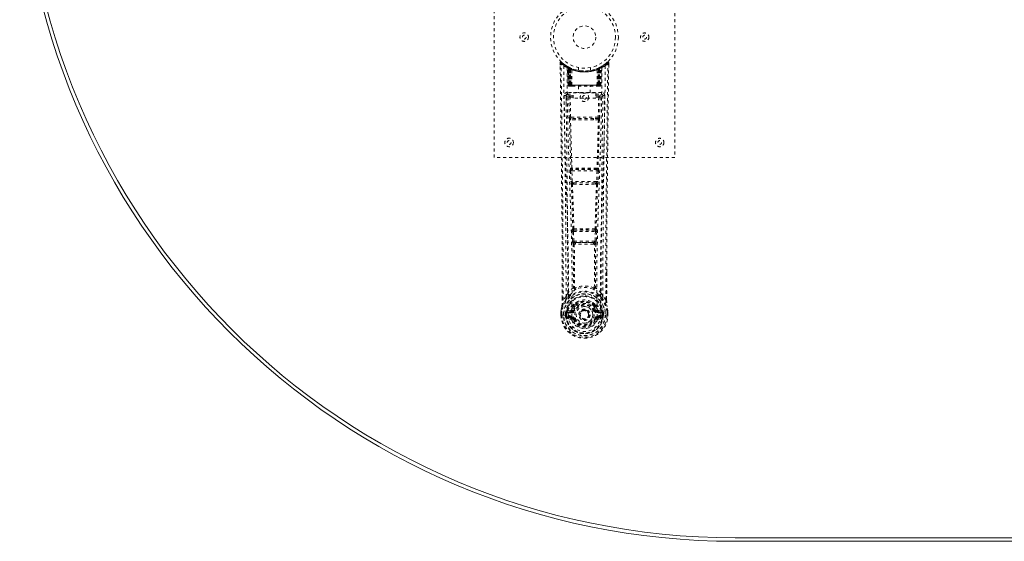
# Model space of a CAD drawing. Header units: inches. Extents: x 28.6 to 100.1, y 28.7 to 76.2.
# Tile 1 of 4: x 28.6 to 61.3, y 28.7 to 46.1. Entities that reach past the tile are written whole.
import ezdxf

# ---------------------------------------------------------------- set-up
doc = ezdxf.new("R2010")
doc.units = ezdxf.units.IN
doc.header["$MEASUREMENT"] = 0
doc.linetypes.add('SLD-Dashed', pattern=[0.075, 0.05, -0.025])
doc.linetypes.add('SLD-Solid', pattern=[0])

msp = doc.modelspace()

# ---------------------------------------------------------------- linework, layer by layer
at = {"color": 7, "linetype": 'SLD-Dashed', "lineweight": 0}
for p, q in [((44.354, 41.484), (44.354, 49.484)), ((50.354, 49.484), (50.354, 41.484)), ((46.548, 44.625), (46.549, 44.558)), ((46.578, 44.626), (46.598, 44.648)), ((46.639, 44.612), (46.597, 44.647)), ((46.786, 44.51), (46.773, 44.518)), ((46.792, 44.506), (46.779, 44.513)), ((46.801, 44.485), (46.787, 44.493)), ((46.808, 43.888), (46.787, 44.493)), ((46.822, 43.888), (46.801, 44.485)), ((46.839, 44.482), (46.804, 44.5)), ((46.82, 44.478), (46.842, 43.884)), ((46.888, 44.439), (46.82, 44.475)), ((46.84, 43.888), (46.82, 44.475)), ((46.833, 44.484), (46.86, 44.471)), ((46.847, 44.445), (46.86, 44.471)), ((46.855, 44.441), (46.867, 44.467)), ((46.871, 44.465), (46.856, 44.473)), ((46.86, 44.471), (46.867, 44.467)), ((46.861, 44.438), (46.873, 44.464)), ((46.867, 44.435), (46.88, 44.461)), ((46.872, 44.465), (46.871, 44.465)), ((47.154, 44.473), (47.154, 44.376)), ((47.554, 44.376), (47.554, 44.473)), ((47.889, 44.475), (47.82, 44.439)), ((47.837, 44.465), (47.829, 44.461)), ((47.829, 44.461), (47.841, 44.435)), ((47.844, 44.468), (47.836, 44.464)), ((47.836, 44.464), (47.848, 44.438)), ((47.904, 44.5), (47.837, 44.465)), ((47.837, 44.465), (47.837, 44.465)), ((47.841, 44.467), (47.849, 44.471)), ((47.841, 44.467), (47.854, 44.441)), ((47.849, 44.471), (47.857, 44.475)), ((47.849, 44.471), (47.861, 44.445)), ((47.866, 43.884), (47.889, 44.478)), ((47.869, 43.888), (47.889, 44.475)), ((47.887, 43.888), (47.908, 44.485)), ((47.9, 43.888), (47.921, 44.493)), ((47.921, 44.493), (47.908, 44.485)), ((47.936, 44.518), (47.922, 44.51)), ((48.111, 44.647), (48.07, 44.613)), ((48.161, 44.625), (48.131, 44.626)), ((48.159, 44.562), (48.159, 44.625)), ((48.16, 44.558), (48.161, 44.625)), ((48.16, 44.558), (48.161, 44.625)), ((46.847, 44.445), (46.847, 43.888)), ((46.855, 44.441), (46.847, 44.445)), ((46.855, 43.888), (46.855, 44.441)), ((46.861, 43.888), (46.861, 44.438)), ((46.861, 44.438), (46.867, 44.435)), ((46.867, 44.435), (46.867, 43.888)), ((46.879, 44.43), (46.891, 44.456)), ((46.879, 44.43), (46.879, 43.888)), ((46.885, 44.427), (46.879, 44.43)), ((46.885, 44.427), (46.897, 44.453)), ((46.885, 43.888), (46.885, 44.427)), ((46.888, 44.439), (46.889, 44.439)), ((46.907, 43.888), (46.888, 44.439)), ((46.889, 44.439), (46.908, 43.888)), ((46.891, 44.456), (46.897, 44.453)), ((46.938, 43.888), (46.934, 44.409)), ((47.77, 43.888), (47.775, 44.409)), ((47.801, 43.888), (47.82, 44.439)), ((47.82, 44.439), (47.801, 43.888)), ((47.811, 44.453), (47.818, 44.456)), ((47.811, 44.453), (47.823, 44.427)), ((47.818, 44.456), (47.829, 44.43)), ((47.82, 44.439), (47.82, 44.439)), ((47.829, 44.43), (47.823, 44.427)), ((47.823, 44.427), (47.823, 43.888)), ((47.829, 43.888), (47.829, 44.43)), ((47.841, 44.435), (47.848, 44.438)), ((47.841, 43.888), (47.841, 44.435)), ((47.848, 44.438), (47.848, 43.888)), ((47.861, 44.445), (47.854, 44.441)), ((47.854, 44.441), (47.854, 43.888)), ((47.861, 43.888), (47.861, 44.445)), ((46.808, 43.888), (46.822, 43.888)), ((46.847, 43.888), (46.808, 43.888)), ((46.822, 43.888), (46.861, 43.888)), ((46.84, 43.888), (46.907, 43.888)), ((46.847, 43.888), (46.855, 43.888)), ((46.848, 43.859), (46.855, 43.859)), ((46.852, 43.859), (46.861, 43.859)), ((47.854, 43.888), (46.855, 43.888)), ((46.867, 43.888), (46.861, 43.888)), ((46.861, 43.859), (46.868, 43.859)), ((46.867, 43.888), (47.841, 43.888)), ((46.87, 43.859), (46.924, 43.859)), ((46.879, 43.888), (46.885, 43.888)), ((46.88, 43.859), (46.886, 43.859)), ((47.823, 43.888), (46.885, 43.888)), ((46.924, 43.859), (46.886, 43.859)), ((46.908, 43.888), (46.907, 43.888)), ((46.908, 43.888), (46.938, 43.888)), ((46.938, 43.888), (47.77, 43.888)), ((46.938, 43.859), (46.946, 43.859)), ((46.946, 43.859), (47.763, 43.859)), ((47.159, 43.859), (47.159, 43.636)), ((47.549, 43.636), (47.549, 43.859)), ((47.763, 43.859), (47.771, 43.859)), ((47.77, 43.888), (47.801, 43.888)), ((47.785, 43.859), (47.839, 43.859)), ((47.823, 43.859), (47.785, 43.859)), ((47.801, 43.888), (47.801, 43.888)), ((47.801, 43.888), (47.869, 43.888)), ((47.823, 43.888), (47.829, 43.888)), ((47.823, 43.859), (47.829, 43.859)), ((47.848, 43.888), (47.841, 43.888)), ((47.841, 43.859), (47.847, 43.859)), ((47.847, 43.859), (47.857, 43.859)), ((47.848, 43.888), (47.887, 43.888)), ((47.853, 43.859), (47.861, 43.859)), ((47.854, 43.888), (47.861, 43.888)), ((47.9, 43.888), (47.861, 43.888)), ((47.887, 43.888), (47.9, 43.888)), ((46.743, 43.552), (46.742, 43.544)), ((46.742, 43.541), (46.745, 43.254)), ((46.787, 43.65), (46.787, 43.59)), ((47.922, 43.65), (46.787, 43.65)), ((46.787, 43.59), (46.984, 43.59)), ((46.836, 43.487), (46.851, 42.825)), ((46.88, 43.533), (46.88, 43.488)), ((46.984, 43.533), (46.88, 43.533)), ((46.896, 42.827), (46.88, 43.488)), ((46.984, 43.488), (46.88, 43.488)), ((46.984, 43.456), (46.984, 43.636)), ((46.984, 43.636), (47.734, 43.636)), ((47.734, 43.636), (47.734, 43.456)), ((47.734, 43.59), (47.922, 43.59)), ((47.828, 43.533), (47.734, 43.533)), ((47.828, 43.488), (47.734, 43.488)), ((47.828, 43.488), (47.813, 42.827)), ((47.828, 43.533), (47.828, 43.488)), ((47.873, 43.487), (47.857, 42.825)), ((47.922, 43.59), (47.922, 43.65)), ((47.963, 43.254), (47.967, 43.541)), ((47.967, 43.544), (47.965, 43.552)), ((47.734, 43.456), (46.984, 43.456)), ((47.813, 42.827), (46.896, 42.827)), ((47.049, 42.735), (46.893, 42.741)), ((47.057, 42.783), (46.904, 42.786)), ((47.652, 42.783), (47.057, 42.783)), ((47.805, 42.786), (47.652, 42.783)), ((47.816, 42.741), (47.659, 42.735)), ((50.354, 41.484), (44.354, 41.484)), ((46.889, 41.042), (46.906, 40.689)), ((46.904, 41.135), (46.895, 41.132)), ((46.934, 41.044), (47.775, 41.044)), ((46.951, 40.691), (46.934, 41.044)), ((46.94, 41.089), (46.948, 41.092)), ((47.769, 41.089), (46.94, 41.089)), ((47.775, 41.044), (47.758, 40.691)), ((47.76, 41.092), (47.769, 41.089)), ((47.819, 41.042), (47.802, 40.689)), ((47.813, 41.132), (47.805, 41.135)), ((47.758, 40.691), (46.951, 40.691)), ((46.956, 40.595), (46.988, 40.595)), ((46.997, 40.646), (46.966, 40.647)), ((46.997, 40.646), (47.711, 40.646)), ((47.711, 40.646), (47.743, 40.647)), ((47.72, 40.595), (47.753, 40.595)), ((46.944, 39.024), (46.96, 38.707)), ((46.968, 39.118), (46.953, 39.114)), ((46.988, 39.026), (47.72, 39.026)), ((47.005, 38.709), (46.988, 39.026)), ((46.998, 39.071), (47.012, 39.076)), ((47.711, 39.071), (46.998, 39.071)), ((47.697, 39.076), (47.711, 39.071)), ((47.72, 39.026), (47.704, 38.709)), ((47.741, 39.118), (47.755, 39.114)), ((47.764, 39.024), (47.748, 38.707)), ((47.704, 38.709), (47.005, 38.709)), ((47.015, 38.611), (47.055, 38.61)), ((47.062, 38.664), (47.023, 38.664)), ((47.062, 38.664), (47.646, 38.664)), ((47.685, 38.664), (47.646, 38.664)), ((47.653, 38.61), (47.693, 38.611)), ((48.091, 37.676), (48.09, 36.752)), ((48.091, 36.751), (48.094, 37.676)), ((47.027, 37.171), (47.027, 37.171)), ((47.682, 37.171), (47.682, 37.171)), ((46.617, 36.751), (46.617, 36.805)), ((46.618, 36.805), (46.618, 36.752)), ((46.743, 36.868), (46.647, 36.753)), ((46.994, 36.595), (47.005, 36.612)), ((47.703, 36.612), (47.715, 36.595)), ((48.062, 36.753), (47.966, 36.868)), ((46.575, 36.371), (46.575, 36.367)), ((46.575, 36.25), (46.575, 36.367)), ((46.576, 36.367), (46.576, 36.25)), ((46.604, 36.367), (46.604, 36.253)), ((46.755, 36.323), (46.726, 36.324)), ((46.726, 36.324), (46.726, 36.324)), ((46.726, 36.253), (46.726, 36.324)), ((46.755, 36.323), (46.755, 36.253)), ((46.756, 36.323), (46.761, 36.342)), ((46.761, 36.342), (46.761, 36.332)), ((46.761, 36.332), (46.761, 36.253)), ((46.771, 36.373), (46.767, 36.368)), ((46.771, 36.373), (46.782, 36.384)), ((46.896, 36.405), (46.782, 36.384)), ((46.782, 36.384), (46.782, 36.384)), ((46.782, 36.384), (46.782, 36.384)), ((46.795, 36.351), (46.926, 36.376)), ((46.795, 36.351), (46.795, 36.321)), ((46.926, 36.351), (46.795, 36.351)), ((46.926, 36.321), (46.795, 36.321)), ((46.926, 36.376), (46.926, 36.351)), ((46.926, 36.321), (46.926, 36.351)), ((46.98, 36.417), (47.008, 36.406)), ((46.986, 36.566), (46.986, 36.548)), ((47.01, 36.561), (47.009, 36.542)), ((47.699, 36.542), (47.699, 36.561)), ((47.701, 36.406), (47.728, 36.417)), ((47.722, 36.566), (47.723, 36.548)), ((47.783, 36.376), (47.913, 36.351)), ((47.783, 36.376), (47.783, 36.351)), ((47.913, 36.351), (47.783, 36.351)), ((47.783, 36.321), (47.783, 36.351)), ((47.913, 36.321), (47.783, 36.321)), ((47.927, 36.384), (47.812, 36.405)), ((47.913, 36.321), (47.913, 36.351)), ((47.927, 36.384), (47.937, 36.373)), ((47.937, 36.373), (47.937, 36.374)), ((47.937, 36.373), (47.937, 36.373)), ((47.941, 36.368), (47.937, 36.373)), ((47.948, 36.342), (47.948, 36.332)), ((47.953, 36.323), (47.948, 36.342)), ((47.948, 36.332), (47.948, 36.253)), ((47.983, 36.324), (47.953, 36.323)), ((47.953, 36.253), (47.953, 36.323)), ((47.983, 36.324), (47.983, 36.253)), ((47.983, 36.324), (47.983, 36.324)), ((48.104, 36.253), (48.104, 36.367)), ((48.133, 36.25), (48.133, 36.367)), ((48.134, 36.367), (48.134, 36.371)), ((48.134, 36.25), (48.134, 36.367)), ((46.575, 36.25), (46.579, 36.25)), ((46.579, 36.25), (46.632, 36.251)), ((46.632, 36.251), (46.655, 36.251)), ((46.655, 36.251), (46.813, 36.251)), ((46.726, 36.253), (46.755, 36.253)), ((46.726, 36.253), (46.726, 36.253)), ((46.761, 36.253), (46.755, 36.253)), ((46.779, 36.133), (46.898, 36.109)), ((46.809, 36.199), (46.809, 36.169)), ((46.809, 36.199), (46.926, 36.199)), ((46.926, 36.149), (46.809, 36.169)), ((46.809, 36.169), (46.926, 36.169)), ((46.926, 36.199), (46.926, 36.169)), ((46.926, 36.149), (46.926, 36.169)), ((46.931, 36.213), (46.931, 36.216)), ((46.985, 36.105), (46.982, 36.113)), ((47.008, 36.114), (46.985, 36.105)), ((47.198, 36.26), (47.199, 36.276)), ((47.198, 36.252), (47.198, 36.26)), ((47.723, 36.105), (47.701, 36.114)), ((47.723, 36.105), (47.778, 36.082)), ((47.778, 36.216), (47.778, 36.213)), ((47.783, 36.199), (47.783, 36.169)), ((47.783, 36.199), (47.9, 36.199)), ((47.9, 36.169), (47.783, 36.149)), ((47.783, 36.149), (47.783, 36.169)), ((47.783, 36.169), (47.9, 36.169)), ((47.811, 36.109), (47.93, 36.133)), ((47.895, 36.251), (48.054, 36.251)), ((47.9, 36.169), (47.9, 36.199)), ((47.948, 36.253), (47.953, 36.253)), ((48.054, 36.251), (48.077, 36.251)), ((48.077, 36.251), (48.13, 36.25)), ((48.13, 36.25), (48.134, 36.25))]:
    msp.add_line(p, q, dxfattribs=at)
at = {"color": 7, "linetype": 'SLD-Solid', "lineweight": 15}
for p, q in [((76.354, 28.852), (52.354, 28.852)), ((52.354, 28.852), (76.354, 28.852)), ((76.354, 28.734), (52.354, 28.734))]:
    msp.add_line(p, q, dxfattribs=at)
at = {"color": 7, "linetype": 'SLD-Dashed', "lineweight": 0, "flags": 128}
for points in [[(46.596, 44.645), (46.589, 44.649), (46.581, 44.652), (46.573, 44.652), (46.565, 44.651), (46.558, 44.647), (46.553, 44.642), (46.549, 44.635), (46.548, 44.628)], [(46.548, 44.625), (46.548, 44.625), (46.55, 44.625), (46.556, 44.626), (46.566, 44.625), (46.572, 44.625), (46.578, 44.626)], [(46.617, 36.805), (46.609, 39.375), (46.581, 42), (46.548, 44.625)], [(46.647, 36.753), (46.645, 38.217), (46.636, 39.69), (46.622, 41.138), (46.619, 41.385), (46.616, 41.643), (46.613, 41.858), (46.61, 42.087), (46.607, 42.338), (46.604, 42.609), (46.601, 42.827), (46.597, 43.089), (46.593, 43.413), (46.59, 43.624), (46.587, 43.882), (46.584, 44.144), (46.581, 44.392), (46.578, 44.626)], [(46.666, 44.532), (46.674, 43.485), (46.693, 42.44), (46.723, 41.398), (46.758, 40.36), (46.792, 39.326), (46.817, 38.296), (46.826, 37.271), (46.813, 36.251)], [(46.803, 44.501), (46.763, 44.524), (46.715, 44.556)], [(46.775, 44.476), (46.784, 43.431), (46.806, 42.388), (46.837, 41.349), (46.875, 40.313), (46.911, 39.282), (46.937, 38.255), (46.945, 37.233), (46.931, 36.216)], [(46.781, 44.511), (46.787, 44.5), (46.792, 44.486)], [(46.818, 44.482), (46.819, 44.476), (46.819, 44.474)], [(47.933, 44.476), (47.924, 43.431), (47.903, 42.389), (47.871, 41.349), (47.834, 40.313), (47.797, 39.282), (47.771, 38.255), (47.763, 37.233), (47.777, 36.216)], [(48.042, 44.532), (48.035, 43.485), (48.015, 42.44), (47.986, 41.398), (47.951, 40.36), (47.916, 39.326), (47.891, 38.296), (47.883, 37.271), (47.895, 36.251)], [(47.994, 44.556), (47.945, 44.524), (47.9, 44.498)], [(48.062, 36.753), (48.063, 38.219), (48.072, 39.691), (48.087, 41.138), (48.089, 41.359), (48.092, 41.589), (48.095, 41.792), (48.097, 41.991), (48.1, 42.206), (48.102, 42.356), (48.104, 42.513), (48.106, 42.669), (48.107, 42.787), (48.109, 42.927), (48.111, 43.089), (48.115, 43.421), (48.118, 43.626), (48.121, 43.88), (48.125, 44.142), (48.128, 44.39), (48.131, 44.626)], [(48.111, 44.648), (48.078, 44.62), (48.07, 44.613)], [(48.094, 37.676), (48.1, 39.375), (48.127, 42), (48.16, 44.558)], [(48.158, 44.625), (48.156, 44.633), (48.153, 44.64), (48.147, 44.647), (48.141, 44.652), (48.134, 44.655), (48.127, 44.655), (48.119, 44.653), (48.113, 44.649)], [(46.879, 43.888), (46.871, 43.888), (46.864, 43.888), (46.857, 43.888), (46.851, 43.888), (46.846, 43.888), (46.842, 43.888), (46.84, 43.888), (46.84, 43.888)], [(46.84, 43.888), (46.841, 43.881), (46.842, 43.879)], [(46.87, 43.859), (46.87, 43.859), (46.871, 43.859)], [(47.869, 43.888), (47.868, 43.888), (47.866, 43.888), (47.863, 43.888), (47.858, 43.888), (47.852, 43.888), (47.845, 43.888), (47.837, 43.888), (47.829, 43.888)], [(46.682, 43.544), (46.683, 43.408), (46.686, 43.236), (46.688, 43.027), (46.692, 42.782), (46.695, 42.533), (46.698, 42.313), (46.7, 42.159), (46.702, 42.022), (46.703, 41.9), (46.705, 41.745), (46.707, 41.582), (46.709, 41.426), (46.719, 40.612), (46.728, 39.794), (46.736, 38.821), (46.741, 37.832), (46.743, 36.868)], [(46.742, 43.544), (46.766, 43.515), (46.836, 43.487)], [(46.88, 43.533), (46.811, 43.561), (46.787, 43.59)], [(46.88, 43.488), (46.864, 43.487), (46.85, 43.487), (46.84, 43.487), (46.836, 43.487)], [(47.922, 43.59), (47.898, 43.561), (47.828, 43.533)], [(47.873, 43.487), (47.868, 43.487), (47.858, 43.487), (47.844, 43.487), (47.828, 43.488)], [(47.873, 43.487), (47.942, 43.515), (47.967, 43.544)], [(47.966, 36.868), (47.966, 37.389), (47.968, 37.921), (47.97, 38.467), (47.974, 38.982), (47.978, 39.512), (47.983, 40.064), (47.989, 40.553), (47.992, 40.81), (47.995, 41.083), (47.999, 41.371), (48.002, 41.676), (48.006, 41.951), (48.009, 42.192), (48.012, 42.383), (48.014, 42.597), (48.018, 42.839), (48.021, 43.064), (48.023, 43.257), (48.025, 43.416), (48.027, 43.544)], [(46.896, 42.827), (46.88, 42.826), (46.866, 42.826), (46.856, 42.825), (46.851, 42.825)], [(47.857, 42.825), (47.853, 42.825), (47.842, 42.826), (47.828, 42.826), (47.813, 42.827)], [(46.86, 42.743), (46.879, 41.938), (46.904, 41.135)], [(46.938, 41.131), (46.913, 41.935), (46.893, 42.741)], [(47.659, 42.735), (47.354, 42.735), (47.049, 42.735)], [(47.652, 42.783), (47.354, 42.783), (47.057, 42.783)], [(47.815, 42.741), (47.796, 41.935), (47.771, 41.131)], [(47.849, 42.743), (47.829, 41.938), (47.805, 41.135)], [(46.934, 41.044), (46.918, 41.043), (46.904, 41.042), (46.894, 41.042), (46.889, 41.042)], [(47.819, 41.042), (47.815, 41.042), (47.804, 41.042), (47.79, 41.043), (47.775, 41.044)], [(46.951, 40.691), (46.935, 40.69), (46.921, 40.69), (46.911, 40.689), (46.906, 40.689)], [(46.906, 40.689), (46.909, 40.657), (46.909, 40.655)], [(46.921, 40.6), (46.946, 39.858), (46.968, 39.118)], [(47.003, 39.112), (46.981, 39.853), (46.956, 40.595)], [(47.753, 40.595), (47.728, 39.853), (47.705, 39.112)], [(47.787, 40.6), (47.763, 39.858), (47.741, 39.118)], [(47.802, 40.689), (47.798, 40.689), (47.787, 40.69), (47.773, 40.69), (47.758, 40.691)], [(47.802, 40.689), (47.8, 40.657), (47.8, 40.655)], [(46.988, 39.026), (46.974, 39.025), (46.959, 39.025), (46.949, 39.024), (46.944, 39.024)], [(46.988, 39.026), (46.988, 39.035), (46.988, 39.043), (46.988, 39.051), (46.989, 39.057), (46.993, 39.067), (46.998, 39.071)], [(47.711, 39.071), (47.716, 39.067), (47.719, 39.057), (47.72, 39.051), (47.721, 39.043), (47.721, 39.035), (47.72, 39.026)], [(47.764, 39.024), (47.759, 39.024), (47.749, 39.025), (47.735, 39.025), (47.72, 39.026)], [(47.005, 38.709), (46.99, 38.708), (46.976, 38.707), (46.966, 38.707), (46.96, 38.707)], [(46.979, 38.617), (46.99, 37.897), (46.991, 37.178)], [(47.015, 38.611), (47.026, 37.89), (47.027, 37.171)], [(47.653, 38.61), (47.354, 38.609), (47.055, 38.61)], [(47.646, 38.664), (47.354, 38.663), (47.062, 38.664)], [(47.682, 37.171), (47.683, 37.89), (47.693, 38.611)], [(47.685, 38.664), (47.686, 38.665), (47.688, 38.666), (47.691, 38.669), (47.697, 38.679), (47.701, 38.693), (47.704, 38.709)], [(47.748, 38.707), (47.743, 38.707), (47.733, 38.707), (47.719, 38.708), (47.704, 38.709)], [(47.729, 38.617), (47.719, 37.897), (47.718, 37.178)], [(46.989, 37.17), (46.888, 37.082), (46.802, 36.981)], [(46.989, 37.17), (46.991, 37.16), (46.995, 37.151), (47.001, 37.145), (47.009, 37.141), (47.017, 37.141), (47.025, 37.144), (47.032, 37.151), (47.037, 37.159)], [(47.672, 37.159), (47.677, 37.151), (47.684, 37.144), (47.692, 37.141), (47.7, 37.141), (47.707, 37.145), (47.713, 37.151), (47.718, 37.16), (47.72, 37.17)], [(47.907, 36.981), (47.82, 37.082), (47.72, 37.17)], [(46.785, 36.829), (46.684, 36.705), (46.605, 36.551)], [(46.647, 36.753), (46.641, 36.753), (46.635, 36.753), (46.629, 36.753), (46.624, 36.753), (46.62, 36.752), (46.618, 36.752), (46.617, 36.752), (46.617, 36.751)], [(46.895, 36.933), (46.89, 36.926), (46.88, 36.917)], [(47.137, 36.7), (47.08, 36.67), (47.005, 36.612)], [(47.703, 36.612), (47.629, 36.67), (47.572, 36.7)], [(47.828, 36.917), (47.819, 36.926), (47.814, 36.933)], [(47.924, 36.829), (48.024, 36.705), (48.103, 36.551)], [(48.091, 36.751), (48.092, 36.752), (48.091, 36.752), (48.089, 36.752), (48.085, 36.753), (48.08, 36.753), (48.074, 36.753), (48.068, 36.753), (48.062, 36.753)], [(46.575, 36.367), (46.574, 36.367), (46.575, 36.367), (46.578, 36.367), (46.582, 36.367), (46.586, 36.367), (46.592, 36.367), (46.598, 36.367), (46.604, 36.367)], [(46.605, 36.551), (46.588, 36.471), (46.575, 36.371)], [(46.575, 36.367), (46.587, 36.464), (46.603, 36.54)], [(46.575, 36.371), (46.576, 36.371), (46.578, 36.37), (46.581, 36.37), (46.584, 36.369), (46.589, 36.369), (46.594, 36.368), (46.599, 36.367), (46.604, 36.367)], [(46.605, 36.551), (46.604, 36.546), (46.603, 36.54)], [(46.755, 36.323), (46.756, 36.323), (46.756, 36.323)], [(46.795, 36.321), (46.777, 36.324), (46.761, 36.332)], [(46.923, 36.428), (46.91, 36.411), (46.896, 36.405)], [(46.986, 36.548), (46.953, 36.495), (46.923, 36.428)], [(47.038, 36.53), (47.008, 36.48), (46.98, 36.417)], [(47.035, 36.394), (47.03, 36.396), (47.025, 36.398), (47.02, 36.4), (47.016, 36.402), (47.013, 36.403), (47.01, 36.405), (47.008, 36.405), (47.008, 36.406)], [(47.728, 36.417), (47.701, 36.48), (47.671, 36.53)], [(47.673, 36.394), (47.679, 36.396), (47.684, 36.398), (47.688, 36.4), (47.693, 36.402), (47.696, 36.403), (47.699, 36.405), (47.7, 36.405), (47.701, 36.406)], [(47.723, 36.548), (47.755, 36.495), (47.785, 36.428)], [(47.785, 36.428), (47.798, 36.411), (47.812, 36.405)], [(47.948, 36.332), (47.931, 36.324), (47.913, 36.321)], [(47.953, 36.323), (47.953, 36.323), (47.953, 36.323)], [(48.105, 36.54), (48.105, 36.546), (48.103, 36.551)], [(48.134, 36.371), (48.122, 36.461), (48.103, 36.551)], [(48.134, 36.371), (48.133, 36.371), (48.131, 36.37), (48.128, 36.37), (48.124, 36.369), (48.12, 36.369), (48.115, 36.368), (48.11, 36.367), (48.104, 36.367)], [(48.104, 36.367), (48.111, 36.367), (48.117, 36.367), (48.122, 36.367), (48.127, 36.367), (48.131, 36.367), (48.133, 36.367), (48.134, 36.367), (48.134, 36.367)], [(48.134, 36.367), (48.121, 36.464), (48.105, 36.54)], [(46.604, 36.253), (46.598, 36.252), (46.592, 36.252), (46.586, 36.252), (46.582, 36.251), (46.578, 36.251), (46.575, 36.251), (46.574, 36.251), (46.575, 36.25)], [(46.766, 36.181), (46.786, 36.194), (46.809, 36.199)], [(47.778, 36.213), (47.772, 36.137), (47.749, 36.062), (47.709, 35.994), (47.656, 35.934), (47.591, 35.885), (47.517, 35.849), (47.437, 35.827), (47.354, 35.82), (47.271, 35.827), (47.192, 35.849), (47.118, 35.885), (47.053, 35.934), (46.999, 35.994), (46.96, 36.062), (46.937, 36.137), (46.931, 36.213)], [(47.035, 36.126), (47.03, 36.124), (47.025, 36.122), (47.02, 36.12), (47.016, 36.118), (47.013, 36.117), (47.01, 36.115), (47.008, 36.115), (47.008, 36.114)], [(47.673, 36.126), (47.679, 36.124), (47.684, 36.122), (47.688, 36.12), (47.693, 36.118), (47.696, 36.117), (47.699, 36.115), (47.7, 36.115), (47.701, 36.114)], [(47.732, 36.121), (47.727, 36.113), (47.723, 36.105)], [(47.783, 36.149), (47.746, 36.134), (47.732, 36.121)], [(47.9, 36.199), (47.923, 36.194), (47.942, 36.181)], [(48.134, 36.25), (48.134, 36.25), (48.133, 36.251), (48.131, 36.251), (48.127, 36.251), (48.122, 36.252), (48.117, 36.252), (48.111, 36.252), (48.104, 36.253)]]:
    msp.add_lwpolyline(points, dxfattribs=at)
at = {"color": 7, "linetype": 'SLD-Dashed', "lineweight": 0}
for centre, radius in [((47.354, 45.484), 1.125), ((47.354, 45.484), 1.03), ((47.354, 45.484), 0.375), ((45.354, 45.484), 0.141), ((45.354, 45.484), 0.0625), ((49.354, 45.484), 0.14), ((49.354, 45.484), 0.0625), ((47.354, 43.484), 0.14), ((47.354, 43.484), 0.0625), ((44.854, 41.984), 0.141), ((44.854, 41.984), 0.0625), ((49.854, 41.984), 0.14), ((49.854, 41.984), 0.0625), ((47.354, 36.26), 0.7), ((47.354, 36.26), 0.69), ((47.354, 36.26), 0.623), ((47.354, 36.26), 0.32), ((47.354, 36.26), 0.275), ((47.354, 36.26), 0.187), ((47.354, 36.26), 0.156), ((47.354, 36.26), 0.142), ((47.354, 36.26), 0.14), ((47.354, 36.26), 0.138)]:
    msp.add_circle(centre, radius, dxfattribs=at)
at = {"color": 7, "linetype": 'SLD-Solid', "lineweight": 15}
for radius in [23.75, 23.632, 23.632]:
    msp.add_arc((52.354, 52.484), radius, 90, 270, dxfattribs=at)
at = {"color": 7, "linetype": 'SLD-Dashed', "lineweight": 0}
for centre, radius, start, end in [((46.578, 44.626), 0.03, 47.863, 180.7198), ((47.356, 45.529), 1.213, 228.1747, 235.3223), ((47.354, 45.484), 1.158, 227.8705, 312.129), ((47.352, 45.481), 1.123, 227.9072, 235.3635), ((46.696, 44.532), 0.03, 55.9354, 179.8263), ((47.342, 45.723), 1.369, 240.4497, 245.5697), ((47.354, 45.483), 1.127, 235.3501, 240.491), ((46.757, 44.492), 0.03, 1.9936, 58.9489), ((47.354, 45.484), 1.127, 238.9599, 239.8429), ((46.738, 44.456), 0.0714, 31.6352, 58.9291), ((46.816, 44.464), 0.0429, 114.1736, 163.0164), ((47.354, 45.516), 1.19, 240.8884, 299.1116), ((46.771, 44.484), 0.0299, 1.9106, 59.7254), ((47.357, 45.49), 1.134, 239.7537, 244.712), ((47.365, 45.506), 1.153, 239.9608, 244.0331), ((47.336, 45.108), 0.824, 228.269, 233.6268), ((47.354, 45.484), 1.127, 240.4889, 299.5111), ((47.333, 45.101), 0.814, 229.1484, 234.4927), ((46.79, 44.474), 0.0299, 1.806, 60.7767), ((47.36, 45.495), 1.14, 240.832, 245.7082), ((46.789, 44.474), 0.03, 16.9083, 61.2547), ((47.334, 45.096), 0.806, 230.3856, 235.6811), ((46.858, 44.438), 0.0297, 1.4797, 64.5227), ((46.859, 44.438), 0.0297, 1.4776, 64.5689), ((47.355, 45.482), 1.125, 294.2588, 299.201), ((47.849, 44.438), 0.0297, 115.4323, 178.5213), ((47.85, 44.438), 0.0297, 115.478, 178.5208), ((47.375, 45.096), 0.807, 304.3187, 309.6124), ((47.378, 45.097), 0.809, 305.49, 310.8688), ((47.905, 44.342), 0.138, 89.4186, 113.4573), ((47.373, 45.108), 0.824, 306.3718, 311.7324), ((47.919, 44.474), 0.0299, 119.2294, 178.1957), ((47.917, 44.476), 0.0273, 117.6541, 182.2999), ((47.364, 45.467), 1.107, 298.6403, 300.2594), ((47.938, 44.484), 0.0299, 120.274, 178.0939), ((47.354, 45.484), 1.128, 299.5117, 304.6472), ((47.892, 44.464), 0.0429, 16.9767, 65.8333), ((47.951, 44.492), 0.03, 121.0478, 178.0138), ((47.367, 45.723), 1.369, 294.4299, 299.5502), ((47.359, 45.478), 1.12, 304.6281, 312.088), ((48.012, 44.532), 0.03, 0.1696, 124.0687), ((47.354, 45.526), 1.209, 304.6705, 311.8386), ((48.131, 44.626), 0.03, 359.2783, 132.1368), ((48.06, 44.581), 0.0841, 31.9665, 52.4884), ((47.354, 45.483), 1.155, 244.3785, 295.6215), ((47.354, 45.483), 1.155, 245.0794, 294.9206), ((47.354, 45.483), 1.155, 246.0604, 293.9396), ((47.31, 45.035), 0.73, 234.784, 238.9976), ((46.904, 44.427), 0.0345, 328.9729, 15.1529), ((47.354, 45.447), 1.12, 247.9469, 292.0531), ((47.804, 44.427), 0.0345, 164.8467, 211.0226), ((47.399, 45.035), 0.73, 301.0027, 305.2143), ((46.838, 43.889), 0.03, 181.9942, 269.9952), ((46.869, 43.932), 0.0742, 215.9502, 253.2623), ((46.852, 43.889), 0.03, 181.9688, 269.9712), ((46.866, 44.026), 0.166, 259.5925, 268.3497), ((46.87, 43.889), 0.03, 181.9302, 269.938), ((47.267, 43.881), 0.412, 179.0083, 183.0347), ((47.454, 43.882), 0.593, 179.4078, 182.0161), ((47.293, 43.881), 0.426, 179.045, 182.9423), ((47.324, 43.881), 0.444, 179.0898, 182.8232), ((47.331, 43.881), 0.445, 179.0839, 182.8106), ((46.937, 43.889), 0.0299, 181.7963, 269.8152), ((46.938, 43.889), 0.0299, 181.8008, 269.8108), ((46.973, 43.881), 0.0354, 169.2882, 219.1904), ((47.734, 43.882), 0.0369, 321.8589, 9.6625), ((47.771, 43.889), 0.0299, 270.1883, 358.2024), ((47.771, 43.889), 0.0299, 270.187, 358.2037), ((47.378, 43.881), 0.445, 357.179, 0.9079), ((47.385, 43.881), 0.444, 357.1776, 0.914), ((47.834, 43.894), 0.0356, 262.0671, 350.2947), ((47.839, 43.889), 0.03, 270.0632, 358.0663), ((47.414, 43.881), 0.427, 357.0655, 0.9518), ((47.265, 43.882), 0.583, 357.9573, 0.6138), ((47.842, 44.024), 0.163, 271.7, 280.6277), ((47.442, 43.881), 0.412, 356.9615, 0.9908), ((47.857, 43.889), 0.03, 270.0311, 358.0289), ((47.839, 43.932), 0.0742, 286.738, 324.0528), ((47.87, 43.889), 0.03, 270.0049, 358.0035), ((46.787, 43.545), 0.105, 90.0048, 180.7382), ((46.717, 41.946), 1.598, 89.1339, 91.2852), ((-452.71, 35.664), 499.514, 0.15116, 0.90394), ((46.785, 43.547), 0.0423, 88.0329, 173.4365), ((46.881, 43.487), 0.0451, 90.4321, 180.9009), ((47.828, 43.487), 0.0451, 359.0372, 89.5682), ((547.447, 35.663), 499.542, 179.09607, 179.8488), ((47.922, 43.545), 0.105, 359.263, 89.9945), ((47.923, 43.547), 0.0423, 6.5669, 91.9637), ((47.991, 41.941), 1.603, 88.7191, 90.8641), ((47.252, 42.826), 0.401, 180.0761, 191.8385), ((47.001, 42.826), 0.105, 179.6346, 202.4724), ((47.708, 42.826), 0.105, 337.5268, 0.3695), ((47.456, 42.826), 0.401, 348.1488, 359.9218), ((46.905, 42.74), 0.0456, 91.7532, 175.829), ((46.885, 42.882), 0.141, 259.4724, 273.0508), ((47.002, 42.738), 0.109, 154.2097, 178.3447), ((47.138, 42.747), 0.0888, 155.6059, 187.639), ((47.571, 42.747), 0.0889, 352.3649, 24.3956), ((47.705, 42.738), 0.111, 1.7865, 25.6597), ((47.803, 42.74), 0.0456, 4.1734, 88.2459), ((47.823, 42.88), 0.139, 266.8578, 280.6147), ((47.096, 41.072), 0.209, 163.5104, 188.4099), ((46.94, 41.134), 0.0451, 182.9196, 269.4068), ((46.949, 41.137), 0.0451, 182.9875, 269.3796), ((46.93, 41.222), 0.091, 253.0057, 274.8373), ((46.988, 41.059), 0.0563, 148.2387, 195.7341), ((46.992, 41.125), 0.055, 173.1569, 216.3321), ((47.354, 4.496), 36.637, 89.3487, 90.6512), ((47.354, 8.28), 32.815, 89.2909, 90.7091), ((47.76, 41.137), 0.0451, 270.6195, 357.012), ((47.716, 41.125), 0.0546, 323.5183, 6.9863), ((47.768, 41.134), 0.0451, 270.5948, 357.0788), ((47.721, 41.059), 0.0563, 344.268, 31.7593), ((47.778, 41.222), 0.0908, 265.146, 287.0253), ((47.613, 41.072), 0.209, 351.5826, 16.4959), ((47.045, 40.656), 0.136, 180.7183, 204.7115), ((46.967, 40.601), 0.0456, 91.255, 181.8219), ((46.948, 40.679), 0.0837, 251.1192, 275.2104), ((47.019, 40.689), 0.068, 178.3634, 218.9028), ((47.042, 40.605), 0.0868, 151.6283, 186.5679), ((47.069, 40.607), 0.0814, 151.3102, 188.7539), ((47.354, 73.375), 32.782, 269.3605, 270.6395), ((47.354, 74), 33.356, 269.387, 270.613), ((47.64, 40.607), 0.0814, 351.2464, 28.69), ((47.69, 40.689), 0.068, 321.1038, 1.6318), ((47.743, 40.604), 0.0424, 40.4497, 90.4137), ((47.666, 40.605), 0.087, 353.4648, 28.3373), ((47.76, 40.679), 0.0843, 264.8731, 288.7947), ((47.743, 40.601), 0.0448, 357.9388, 42.9041), ((47.664, 40.656), 0.136, 335.3383, 359.2466), ((47.105, 39.053), 0.163, 158.1323, 190.2152), ((46.998, 39.116), 0.0451, 183.2315, 269.1367), ((47.013, 39.121), 0.0451, 183.3926, 269.1029), ((46.997, 39.187), 0.075, 247.0708, 274.8942), ((47.354, 1.74), 37.374, 89.4617, 90.5381), ((47.061, 39.107), 0.0578, 174.2238, 212.344), ((47.354, 6.492), 32.585, 89.3979, 90.6021), ((47.696, 39.121), 0.0451, 270.8979, 356.6066), ((47.648, 39.107), 0.0574, 327.5004, 5.9282), ((47.712, 39.187), 0.0749, 265.096, 292.9471), ((47.71, 39.116), 0.0451, 270.8586, 356.7747), ((47.604, 39.053), 0.163, 349.7771, 21.8741), ((47.141, 38.698), 0.181, 177.2159, 206.4684), ((47.025, 38.619), 0.0457, 91.8546, 181.7263), ((47.009, 38.684), 0.073, 245.7448, 274.5987), ((47.062, 38.707), 0.0575, 177.8173, 227.5932), ((47.118, 38.622), 0.104, 155.9644, 186.143), ((47.155, 38.624), 0.101, 156.5312, 187.7629), ((47.554, 38.624), 0.101, 352.2363, 23.4725), ((47.684, 38.619), 0.0457, 358.2739, 88.1437), ((47.59, 38.622), 0.104, 353.8635, 24.0291), ((47.699, 38.684), 0.0735, 265.5101, 294.1509), ((47.567, 38.698), 0.181, 333.5373, 2.7738), ((47.354, 36.26), 0.787, 8.0937, 171.9063), ((47.354, 36.26), 0.758, 8.0936, 171.9064), ((42.01, 39.42), 5.377, 331.6699, 333.0299), ((46.863, 36.984), 0.0608, 182.5716, 302.0034), ((47.627, 36.42), 0.893, 128.8532, 145.0097), ((46.978, 37.177), 0.0133, 326.0911, 3.2934), ((47.049, 37.174), 0.0608, 184.0475, 286.2244), ((47.023, 37.241), 0.0708, 242.7161, 272.721), ((47.04, 37.172), 0.0128, 186.6369, 257.6657), ((47.354, 36.247), 0.966, 70.8187, 109.1817), ((47.109, 37.176), 0.0738, 193.2381, 235.0251), ((47.354, 36.322), 0.844, 70.0598, 109.9402), ((47.659, 37.174), 0.0608, 253.7746, 355.9543), ((47.6, 37.176), 0.0738, 304.974, 346.7628), ((47.082, 36.421), 0.893, 34.9893, 51.1481), ((47.669, 37.172), 0.0128, 282.3432, 353.3622), ((47.685, 37.241), 0.0709, 267.2917, 297.2776), ((47.731, 37.177), 0.0133, 176.7799, 213.9444), ((47.846, 36.984), 0.0608, 238.0007, 357.4273), ((52.687, 39.414), 5.363, 206.9688, 208.3323), ((45.43, 36.722), 1.188, 351.2127, 1.4268), ((43.134, 37.369), 3.566, 346.7463, 350.0572), ((47.354, 36.26), 0.632, 5.8274, 174.1726), ((47.077, 37.187), 0.462, 223.6684, 230.8186), ((47.354, 36.26), 0.602, 6.0327, 173.9673), ((47.218, 36.169), 0.492, 115.708, 155.48), ((48.334, 35.252), 2.211, 131.1313, 134.4935), ((47.045, 36.616), 0.0396, 185.1866, 232.8671), ((47.354, 36.26), 0.376, 22.774, 157.226), ((47.354, 36.248), 0.453, 40.4512, 139.5488), ((47.354, 36.22), 0.494, 47.4883, 132.5117), ((47.354, 36.267), 0.411, 39.7061, 140.2939), ((47.354, 36.28), 0.473, 62.6132, 117.3868), ((47.664, 36.616), 0.0396, 307.1214, 354.8285), ((47.485, 36.164), 0.499, 24.8893, 63.9929), ((46.374, 35.252), 2.212, 45.5067, 48.8678), ((47.632, 37.186), 0.461, 309.173, 316.3348), ((51.578, 37.369), 3.57, 189.9439, 193.2517), ((49.278, 36.722), 1.187, 178.5717, 188.7901), ((46.876, 36.328), 0.116, 159.6291, 173.1065), ((46.795, 36.382), 0.0306, 205.4237, 270.9264), ((47.163, 36.162), 0.441, 113.5948, 149.7428), ((46.926, 36.406), 0.0299, 181.1819, 268.9419), ((46.954, 36.433), 0.031, 190.1798, 328.3466), ((46.92, 36.441), 0.0649, 274.9207, 338.6826), ((46.926, 36.44), 0.089, 270, 337.226), ((46.926, 36.44), 0.119, 269.9986, 337.227), ((47.031, 36.57), 0.0448, 146.2139, 184.9363), ((47.008, 36.607), 0.0459, 241.1839, 271.7088), ((47.016, 36.551), 0.0305, 185.7166, 315.446), ((47.008, 36.588), 0.0459, 241.1259, 271.7023), ((47.036, 36.564), 0.0347, 219.3886, 272.7345), ((47.043, 36.559), 0.033, 131.6242, 178.1163), ((47.354, 36.26), 0.346, 22.7738, 157.2262), ((47.354, 36.26), 0.275, 90.0003, 269.9997), ((47.354, 36.26), 0.157, 65.2931, 110.0155), ((47.354, 36.26), 0.275, 270.0001, 89.9999), ((47.692, 36.551), 0.0305, 224.5494, 354.2872), ((47.672, 36.564), 0.0348, 267.2732, 320.6019), ((47.783, 36.44), 0.119, 202.774, 270.0004), ((47.666, 36.559), 0.033, 1.8825, 48.3816), ((47.7, 36.606), 0.0459, 268.2887, 298.8212), ((47.701, 36.588), 0.0459, 268.2966, 298.8752), ((47.783, 36.44), 0.089, 202.774, 270), ((47.678, 36.57), 0.0448, 355.0852, 33.9425), ((47.546, 36.162), 0.441, 30.2261, 66.4272), ((47.755, 36.433), 0.031, 211.5693, 349.9043), ((47.789, 36.441), 0.0649, 201.3141, 265.0802), ((47.782, 36.406), 0.0299, 271.0982, 358.778), ((47.914, 36.382), 0.0306, 269.0748, 334.5729), ((47.862, 36.335), 0.0863, 4.5662, 22.6934), ((48.104, 36.367), 0.03, 0.0028, 5.051), ((47.354, 36.26), 0.78, 180, 359.3038), ((47.354, 36.26), 0.78, 180.7166, 359.2834), ((47.354, 36.26), 0.75, 180.5684, 359.4316), ((47.354, 36.26), 0.629, 180.6527, 359.3473), ((47.354, 36.26), 0.599, 180.6527, 359.3473), ((47.354, 36.26), 0.593, 180.6711, 187.6091), ((46.97, 36.209), 0.206, 187.6623, 201.6592), ((46.808, 36.139), 0.0299, 88.0439, 192.1102), ((46.937, 36.448), 0.233, 238.0366, 268.5956), ((47.354, 36.245), 0.541, 179.3501, 0.6499), ((46.926, 36.118), 0.0301, 91.4272, 197.6489), ((46.889, 36.065), 0.0454, 22.4855, 78.689), ((46.926, 36.08), 0.119, 22.7734, 89.9993), ((46.926, 36.08), 0.089, 22.774, 90), ((46.92, 36.077), 0.0715, 29.6333, 85.2044), ((46.386, 37.456), 1.478, 291.6251, 293.9253), ((47.354, 36.26), 0.459, 202.774, 337.226), ((47.354, 36.26), 0.4, 202.774, 337.226), ((47.354, 36.26), 0.376, 202.774, 337.226), ((47.354, 36.26), 0.346, 202.7742, 337.2258), ((47.783, 36.08), 0.119, 90.0017, 157.2256), ((47.783, 36.08), 0.089, 90, 157.226), ((47.776, 36.438), 0.221, 270.3114, 302.5178), ((47.82, 36.065), 0.0453, 101.2443, 157.5812), ((47.782, 36.118), 0.0301, 342.3523, 88.574), ((47.901, 36.139), 0.0299, 347.891, 91.9549), ((47.738, 36.209), 0.206, 338.3418, 352.3393), ((47.354, 36.26), 0.593, 352.3909, 359.3289), ((47.955, 35.141), 1.112, 88.583, 90.1103)]:
    msp.add_arc(centre, radius, start, end, dxfattribs=at)

doc.saveas('drawing.dxf')
